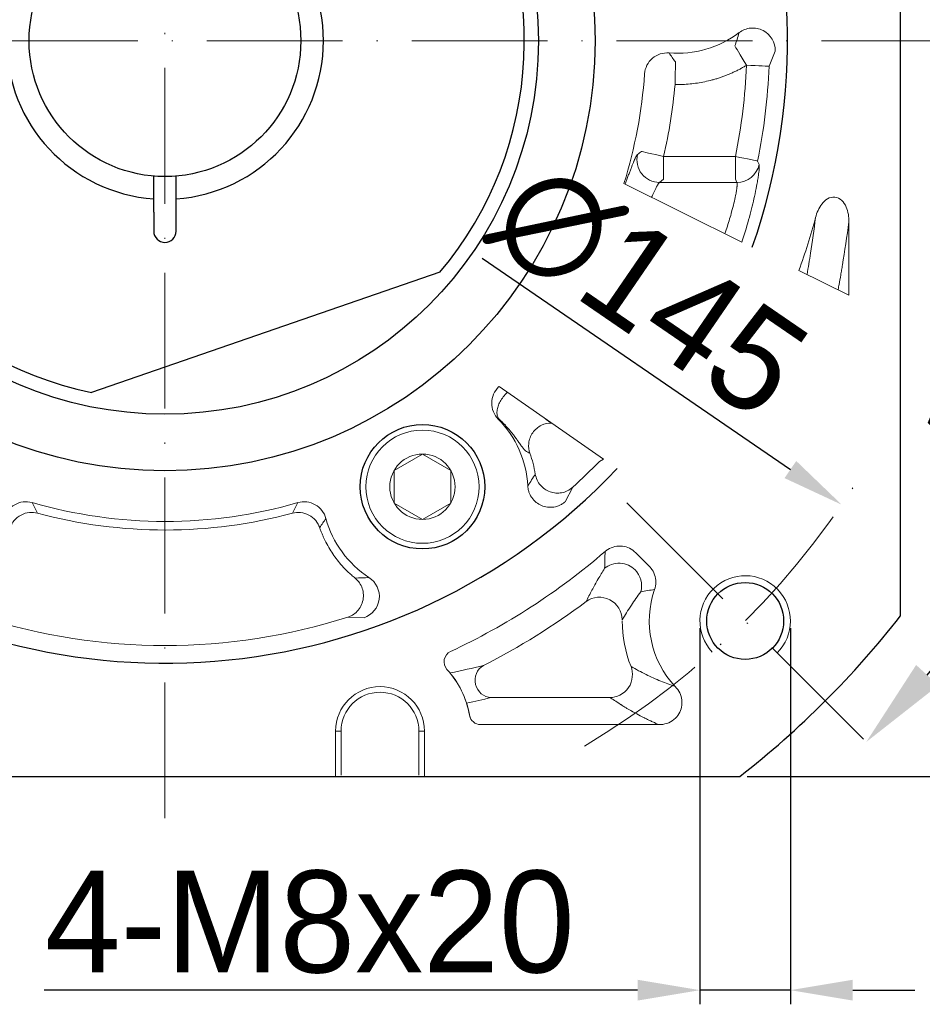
# Model space of a CAD drawing. Header units: millimetres. Extents: x 3238 to 4294, y 1113 to 1860.
# Tile 3 of 17: x 3394 to 3474, y 1527 to 1614. Entities that reach past the tile are written whole.
import ezdxf

# ---------------------------------------------------------------- set-up
doc = ezdxf.new("R2010")
doc.units = ezdxf.units.MM
doc.header["$PDSIZE"] = -5
doc.linetypes.add('ACAD_ISO10W100', pattern=[18, 12, -3, 0, -3])
doc.layers.get('0').update_dxf_attribs({"lineweight": 18})
doc.layers.get('Defpoints').update_dxf_attribs({"lineweight": 18})
for name, color, linetype, lineweight in [('中心线层', 7, 'ACAD_ISO10W100', 0), ('标注线', 7, 'Continuous', 20), ('粗实线', 7, 'Continuous', 50), ('细实线', 7, 'Continuous', 18)]:
    doc.layers.add(name, color=color, linetype=linetype, lineweight=lineweight)
doc.styles.add('仿宋0.8', font='仿宋_GB2312.ttf', dxfattribs={"width": 0.8})
doc.styles.add('工程字', font='txt')
doc.dimstyles.new('ISO-25', dxfattribs={"dimtxt": 12, "dimasz": 8, "dimexe": 1.25, "dimexo": 0.625, "dimtad": 1, "dimtxsty": '仿宋0.8', "dimcen": 2.5, "dimdle": 16, "dimclrd": 1, "dimclre": 1, "dimclrt": 1, "dimadec": 0, "dimazin": 0, "dimtfac": 1, "dimtmove": 0, "dimatfit": 3, "dimfxl": 1, "dimarcsym": 0})

# ---------------------------------------------------------------- blocks, each defined once
blk = doc.blocks.new('*D112')
at = {"layer": 'Defpoints', "color": 0}
for p in [(3470.792, 1675.789), (3445.336, 1650.334), (3491.673, 1634.538), (3336.799, 1611.796), (3476.799, 1611.796)]:
    blk.add_point(p, dxfattribs=at)
at = {"layer": '标注线', "color": 1, "lineweight": -2}
blk.add_line((3477.424, 1611.796), (3495.917, 1611.796), dxfattribs=at)
blk.add_arc((3406.799, 1611.796), 87.868, 5.21835, 39.78165, dxfattribs=at)
at = {"layer": '标注线', "color": 1}
for points in [[(3475.309, 1668.919), (3473.34, 1667.121), (3468.931, 1673.928)], [(3492.971, 1619.727), (3495.635, 1619.849), (3494.667, 1611.796)]]:
    blk.add_solid(points, dxfattribs=at)
at = {"layer": '标注线', "color": 1, "insert": (3494.162, 1647.983), "char_height": 12, "attachment_point": 5, "rotation": 292.5, "style": '仿宋0.8'}
blk.add_mtext('45%%d', dxfattribs=at)
blk = doc.blocks.new('*D113')
at = {"layer": 'Defpoints', "color": 0}
for p in [(3336.799, 1611.796), (3476.799, 1611.796), (3445.336, 1573.259), (3482.686, 1567.983), (3470.792, 1547.803)]:
    blk.add_point(p, dxfattribs=at)
at = {"layer": '标注线', "color": 1, "lineweight": -2}
blk.add_line((3477.424, 1611.796), (3495.676, 1611.796), dxfattribs=at)
blk.add_arc((3406.799, 1611.796), 87.627, 320.2327, 354.7673, dxfattribs=at)
at = {"layer": '标注线', "color": 1}
for points in [[(3495.393, 1603.744), (3492.729, 1603.865), (3494.426, 1611.796)], [(3473.169, 1556.643), (3475.138, 1554.845), (3468.761, 1549.835)]]:
    blk.add_solid(points, dxfattribs=at)
at = {"layer": '标注线', "color": 1, "insert": (3481.572, 1580.824), "char_height": 12, "attachment_point": 5, "rotation": 67.5, "style": '仿宋0.8'}
blk.add_mtext('45%%d', dxfattribs=at)
blk = doc.blocks.new('*D114')
at = {"layer": 'Defpoints', "color": 0}
for p in [(3454.064, 1560.531), (3462.064, 1560.531), (3454.064, 1527.907)]:
    blk.add_point(p, dxfattribs=at)
at = {"layer": '标注线', "color": 1, "lineweight": -2}
for p, q in [((3454.064, 1559.906), (3454.064, 1526.657)), ((3462.064, 1559.906), (3462.064, 1526.657)), ((3448.564, 1527.907), (3396.12, 1527.907)), ((3462.064, 1527.907), (3454.064, 1527.907)), ((3467.564, 1527.907), (3473.064, 1527.907))]:
    blk.add_line(p, q, dxfattribs=at)
at = {"layer": '标注线', "color": 1}
for points in [[(3448.564, 1526.99), (3448.564, 1528.824), (3454.064, 1527.907)], [(3467.564, 1528.824), (3467.564, 1526.99), (3462.064, 1527.907)]]:
    blk.add_solid(points, dxfattribs=at)
at = {"layer": '标注线', "color": 1, "insert": (3419.592, 1533.907), "char_height": 8.5, "attachment_point": 5, "style": '工程字'}
blk.add_mtext('{\\H1.058824x;4-M8x20}', dxfattribs=at)
blk = doc.blocks.new('*D115')
at = {"layer": 'Defpoints', "color": 0}
for p in [(3347.002, 1652.792), (3466.596, 1570.801)]:
    blk.add_point(p, dxfattribs=at)
at = {"layer": '标注线', "color": 1, "lineweight": -2}
blk.add_line((3434.812, 1592.591), (3462.059, 1573.911), dxfattribs=at)
at = {"layer": '标注线', "color": 1}
blk.add_solid([(3461.541, 1573.155), (3462.578, 1574.667), (3466.596, 1570.801)], dxfattribs=at)
at = {"layer": '标注线', "color": 1, "insert": (3449.56, 1589.755), "char_height": 8.5, "attachment_point": 5, "rotation": 325.56629, "style": '工程字'}
blk.add_mtext('{\\H1.058824x;∅145}', dxfattribs=at)
blk = doc.blocks.new('*D116')
at = {"layer": 'Defpoints', "color": 0}
for p in [(3457.605, 1676.796), (3511.193, 1676.796), (3457.605, 1546.796)]:
    blk.add_point(p, dxfattribs=at)
at = {"layer": '标注线', "color": 1, "lineweight": -2}
for p, q in [((3458.23, 1676.796), (3512.443, 1676.796)), ((3511.193, 1554.796), (3511.193, 1668.796)), ((3458.23, 1546.796), (3512.443, 1546.796))]:
    blk.add_line(p, q, dxfattribs=at)
at = {"layer": '标注线', "color": 1}
for points in [[(3512.526, 1668.796), (3509.86, 1668.796), (3511.193, 1676.796)], [(3509.86, 1554.796), (3512.526, 1554.796), (3511.193, 1546.796)]]:
    blk.add_solid(points, dxfattribs=at)
at = {"layer": '标注线', "color": 1, "insert": (3504.5, 1611.796), "char_height": 12, "attachment_point": 5, "rotation": 90, "style": '仿宋0.8'}
blk.add_mtext('130', dxfattribs=at)

msp = doc.modelspace()

# ---------------------------------------------------------------- linework, layer by layer
at = {"color": 7, "linetype": 'Continuous', "lineweight": 15}
for p, q in [((3460.1821, 1609.5482), (3460.7282, 1610.8846)), ((3450.8618, 1599.573), (3450.8618, 1601.5702)), ((3450.8618, 1601.5702), (3457.2037, 1601.5702)), ((3457.2037, 1599.573), (3457.2037, 1601.5702)), ((3459.2988, 1600.872), (3459.1626, 1601.1728)), ((3450.8618, 1599.573), (3450.4941, 1599.2819)), ((3450.4941, 1599.2819), (3457.3419, 1599.2819)), ((3457.2037, 1599.573), (3457.3419, 1599.2819)), ((3436.3539, 1581.2069), (3436.2805, 1581.2094)), ((3436.2527, 1578.3638), (3436.3209, 1578.37)), ((3440.9252, 1578.0196), (3440.9742, 1578.0196)), ((3445.1868, 1574.6321), (3445.5524, 1574.8318)), ((3442.1625, 1571.0703), (3442.8352, 1572.3476)), ((3422.9446, 1560.8638), (3424.3872, 1560.8077)), ((3421.8681, 1550.7963), (3421.8681, 1546.8092)), ((3422.3613, 1550.7963), (3421.8681, 1550.7963)), ((3422.3613, 1550.7963), (3422.3613, 1546.901)), ((3429.7301, 1550.7963), (3429.2369, 1550.7963)), ((3429.2369, 1546.901), (3429.2369, 1550.7963)), ((3429.7301, 1546.8092), (3429.7301, 1550.7963))]:
    msp.add_line(p, q, dxfattribs=at)
for p, q in [((3467.2257, 1589.3134), (3467.2257, 1595.7886)), ((3448.3931, 1566.5629), (3449.5856, 1565.3704)), ((3435.6125, 1553.7612), (3446.1276, 1553.7612)), ((3450.4395, 1551.3697), (3434.6923, 1551.3697))]:
    msp.add_line(p, q)
at = {"color": 7, "linetype": 'Continuous', "lineweight": 15, "flags": 128}
for points in [[(3458.185, 1609.6323), (3457.9897, 1609.9551), (3457.8013, 1610.2663), (3457.6267, 1610.5548), (3457.4722, 1610.8101), (3457.3433, 1611.0231), (3457.2446, 1611.1861), (3457.1797, 1611.2934), (3457.1509, 1611.341)], [(3451.9062, 1609.9304), (3451.9051, 1609.8748), (3451.9027, 1609.7495), (3451.8991, 1609.5589), (3451.8943, 1609.31), (3451.8886, 1609.0116), (3451.8821, 1608.6745), (3451.8751, 1608.3108), (3451.8679, 1607.9335)], [(3458.185, 1609.6323), (3458.5663, 1609.6162), (3458.9336, 1609.6008), (3459.2734, 1609.5865), (3459.5731, 1609.5738), (3459.8219, 1609.5634), (3460.0105, 1609.5554), (3460.1321, 1609.5503), (3460.1821, 1609.5482)], [(3448.916, 1602.0207), (3448.9701, 1602.0081), (3449.0923, 1601.9798), (3449.2779, 1601.9369), (3449.5205, 1601.8807), (3449.8113, 1601.8134), (3450.1397, 1601.7374), (3450.4941, 1601.6553), (3450.8618, 1601.5702)], [(3459.1626, 1601.1728), (3459.1136, 1601.1828), (3458.9943, 1601.207), (3458.8093, 1601.2445), (3458.5653, 1601.294), (3458.2713, 1601.3537), (3457.938, 1601.4213), (3457.5777, 1601.4944), (3457.2037, 1601.5702)]]:
    msp.add_lwpolyline(points, dxfattribs=at)
at = {"color": 7, "linetype": 'Continuous', "lineweight": 15}
for centre, radius, start, end in [((3406.7991, 1611.7963), 53.4303, 348.531535, 357.588538), ((3450.5028, 1601.286), 2.0041, 166.752593, 269.750984), ((3457.3396, 1601.2839), 2.002, 270.066391, 348.125367), ((3406.7991, 1611.7963), 53.4303, 312.411462, 315.927722), ((3406.7991, 1611.7963), 53.4303, 252.411462, 287.588538), ((3425.7991, 1550.826), 8.0261, 9.847428, 42.500056), ((3425.7991, 1550.826), 8.0261, 8.570149, 38.126206), ((3425.7991, 1550.7963), 3.931, 0.000061, 180), ((3425.7991, 1550.7963), 3.4378, 0.00007, 180)]:
    msp.add_arc(centre, radius, start, end, dxfattribs=at)
for centre, radius, start, end in [((3406.7991, 1611.7963), 59.5734, 340.089795, 344.803456), ((3406.7991, 1611.7963), 59.5734, 295.057765, 310.746969), ((3458.0643, 1560.531), 8.4734, 160.865406, 223.2348), ((3406.7991, 1611.7963), 61.9649, 297.003596, 306.90813), ((3458.0643, 1560.531), 10.8649, 180, 201.812672)]:
    msp.add_arc(centre, radius, start, end)
at = {"lineweight": 15}
for centre, start, end in [((3432.4539, 1556.924), 115.057765, 222.500056), ((3434.6923, 1552.3697), 189.847428, 270)]:
    msp.add_arc(centre, 1, start, end, dxfattribs=at)
at = {"extrusion": (0, 0, -1)}
for centre, major_axis, ratio, start_param, end_param in [((3446.9224, 1563.6529), (-0.5066, 1.9348), 0.9949025, 1.043729, 2.0978636), ((3445.2076, 1560.6561), (-1.7848, 0.9025), 0.9810146, 0.466104, 2.6754886), ((3435.6125, 1555.2555), (0.3502, -1.4585), 0.9364146, 0.2510083, 2.8905843)]:
    msp.add_ellipse(centre, major_axis=major_axis, ratio=ratio, start_param=start_param, end_param=end_param, dxfattribs=at)
at = {"color": 7, "linetype": 'Continuous', "lineweight": 15}
for points in [[(3457.5269, 1612.5163), (3455.7646, 1611.1836), (3453.5385, 1610.5348), (3451.3362, 1610.7241)], [(3457.1509, 1611.341), (3457.2841, 1611.7189), (3457.4102, 1612.1093), (3457.5269, 1612.5163)], [(3447.3571, 1599.195), (3448.3324, 1602.3382), (3448.9442, 1605.5904), (3449.1727, 1608.8728)], [(3448.552, 1601.7453), (3448.6738, 1601.837), (3448.7951, 1601.9288), (3448.916, 1602.0207)], [(3436.3277, 1581.255), (3436.312, 1581.2398), (3436.2963, 1581.2246), (3436.2805, 1581.2094)], [(3436.3539, 1581.2069), (3436.3612, 1581.2118), (3436.3685, 1581.2166), (3436.3758, 1581.2214)], [(3436.2527, 1578.3638), (3437.8107, 1576.7988), (3438.743, 1574.6783), (3438.8548, 1572.4737)], [(3439.0468, 1575.3436), (3438.9165, 1575.4185), (3438.7843, 1575.4929), (3438.65, 1575.5665)], [(3439.5134, 1573.5173), (3439.4163, 1574.1436), (3439.2611, 1574.7505), (3439.0468, 1575.3436)], [(3438.8548, 1572.4737), (3439.0915, 1572.8247), (3439.3095, 1573.1723), (3439.5134, 1573.5173)], [(3395.0561, 1570.9861), (3395.2234, 1570.6735), (3395.383, 1570.3653), (3395.5367, 1570.0605)], [(3418.062, 1570.0596), (3418.2156, 1570.3643), (3418.3753, 1570.6725), (3418.5426, 1570.9851)], [(3424.8256, 1564.374), (3422.9727, 1565.5728), (3421.5983, 1567.4432), (3421.0226, 1569.5841)], [(3423.5926, 1564.3254), (3423.9933, 1564.3294), (3424.4033, 1564.3445), (3424.8256, 1564.374)]]:
    msp.add_open_spline(points, degree=3, dxfattribs=at)
for points, knots in [([(3460.7282, 1610.8846), (3460.7414, 1611.6388), (3460.3026, 1612.3716), (3459.3103, 1612.878), (3458.9258, 1612.9517), (3458.1864, 1612.8833), (3457.8244, 1612.7423), (3457.5269, 1612.5163)], [0, 0, 0, 0, 0.5, 0.5, 0.75, 0.75, 1, 1, 1, 1]), ([(3451.3362, 1610.7241), (3450.8091, 1610.7701), (3450.266, 1610.596), (3449.4655, 1609.9115), (3449.2087, 1609.401), (3449.1727, 1608.8728)], [0, 0, 0, 0, 0.5, 0.5, 1, 1, 1, 1]), ([(3451.3362, 1610.7241), (3451.4285, 1610.5921), (3451.6171, 1610.3225), (3451.8085, 1610.0629), (3451.9062, 1609.9304)], [0, 0, 0, 0, 0.4896643, 1, 1, 1, 1]), ([(3458.185, 1609.6323), (3458.0897, 1609.5756), (3457.8993, 1609.4625), (3457.6082, 1609.3032), (3457.3137, 1609.1519), (3457.0153, 1609.0093), (3456.7131, 1608.8753), (3456.4072, 1608.7499), (3456.0975, 1608.633), (3455.784, 1608.5247), (3455.4668, 1608.425), (3455.0397, 1608.3038), (3454.5009, 1608.1748), (3453.8483, 1608.0567), (3453.1917, 1607.9767), (3452.5309, 1607.9315), (3452.0892, 1607.9328), (3451.8679, 1607.9335)], [0, 0, 0, 0, 0.0501857, 0.1002275, 0.150165, 0.200038, 0.2498866, 0.2997506, 0.3496702, 0.3996852, 0.4498352, 0.5001596, 0.6005918, 0.7004725, 0.8001204, 0.8998562, 1, 1, 1, 1]), ([(3457.2037, 1601.5702), (3457.4471, 1602.9042), (3457.9338, 1605.5721), (3458.1013, 1608.2789), (3458.185, 1609.6323)], [0, 0, 0, 0, 0.5, 1, 1, 1, 1]), ([(3451.8679, 1607.9335), (3451.7566, 1606.8645), (3451.5339, 1604.7256), (3451.0859, 1602.6223), (3450.8618, 1601.5702)], [0, 0, 0, 0, 0.4998067, 1, 1, 1, 1]), ([(3448.552, 1601.7453), (3448.544, 1601.7384), (3448.528, 1601.7248), (3448.5013, 1601.6918), (3448.4727, 1601.6498), (3448.442, 1601.5982), (3448.409, 1601.5372), (3448.3739, 1601.467), (3448.3365, 1601.3878), (3448.2968, 1601.2996), (3448.2548, 1601.2027), (3448.2104, 1601.0972), (3448.1636, 1600.9831), (3448.1143, 1600.8608), (3448.0626, 1600.7302), (3448.0083, 1600.5917), (3447.9515, 1600.4452), (3447.8921, 1600.291), (3447.8124, 1600.0833), (3447.709, 1599.8128), (3447.5832, 1599.4838), (3447.4956, 1599.2557), (3447.4537, 1599.147)], [0, 0, 0, 0, 0.03423776, 0.06836532, 0.10239098, 0.1363224, 0.17016659, 0.20393, 0.23761852, 0.27123756, 0.30479203, 0.33828644, 0.37172493, 0.4051113, 0.43844906, 0.47174149, 0.50499168, 0.53820256, 0.57137698, 0.63279045, 0.69410659, 0.74719213, 0.74719213, 0.74719213, 0.74719213]), ([(3457.7723, 1594.015), (3457.7831, 1594.0477), (3458.0364, 1594.8184), (3458.47, 1596.271), (3458.8567, 1597.8647), (3459.0626, 1598.8764), (3459.1677, 1599.4684), (3459.2499, 1599.9923), (3459.2951, 1600.3655), (3459.3133, 1600.6138), (3459.3163, 1600.7406), (3459.3119, 1600.8288), (3459.3031, 1600.8578), (3459.2988, 1600.872)], [0.68461315, 0.68461315, 0.68461315, 0.68461315, 0.68736067, 0.74954403, 0.81185597, 0.85006507, 0.87438562, 0.89729148, 0.93702623, 0.95389976, 0.97002538, 0.98539385, 1, 1, 1, 1]), ([(3450.4941, 1599.2819), (3450.4853, 1599.2753), (3450.4678, 1599.262), (3450.4381, 1599.2291), (3450.4059, 1599.1871), (3450.3709, 1599.1353), (3450.3333, 1599.0741), (3450.2931, 1599.0038), (3450.2502, 1598.9245), (3450.2046, 1598.8367), (3450.1563, 1598.7404), (3450.1054, 1598.636), (3450.0517, 1598.5237), (3449.9955, 1598.4038), (3449.9365, 1598.2764), (3449.8722, 1598.136), (3449.8263, 1598.0346), (3449.8013, 1597.9794)], [0, 0, 0, 0, 0.03629112, 0.07252208, 0.10868869, 0.144785, 0.18080355, 0.21673551, 0.25257088, 0.28829867, 0.32390706, 0.3593836, 0.39471536, 0.42988911, 0.46489152, 0.49970928, 0.53891208, 0.53891208, 0.53891208, 0.53891208]), ([(3457.3419, 1599.2819), (3457.3448, 1599.2753), (3457.3507, 1599.2621), (3457.3563, 1599.2296), (3457.3597, 1599.1879), (3457.3604, 1599.1362), (3457.3585, 1599.0749), (3457.354, 1599.0039), (3457.3467, 1598.9236), (3457.3367, 1598.8339), (3457.3239, 1598.735), (3457.3082, 1598.627), (3457.2776, 1598.4348), (3457.1793, 1597.8982), (3456.944, 1596.8887), (3456.577, 1595.6605), (3456.3462, 1594.983), (3456.2679, 1594.7632)], [0, 0, 0, 0, 0.00914061, 0.01829122, 0.02744982, 0.03661423, 0.04578213, 0.05495107, 0.06411856, 0.07328208, 0.08243914, 0.0915873, 0.10072426, 0.12751331, 0.20070737, 0.2516416, 0.27535653, 0.27535653, 0.27535653, 0.27535653]), ([(3436.2805, 1581.2094), (3435.8996, 1580.8424), (3435.6738, 1580.3179), (3435.6639, 1579.2655), (3435.8792, 1578.7379), (3436.2527, 1578.3638)], [0, 0, 0, 0, 0.5, 0.5, 1, 1, 1, 1]), ([(3437.0675, 1580.7398), (3437.0274, 1580.7026), (3436.8628, 1580.5419), (3436.6043, 1580.2369), (3436.3472, 1579.8133), (3436.1792, 1579.3857), (3436.1151, 1578.9832), (3436.1541, 1578.6233), (3436.2658, 1578.4536), (3436.3209, 1578.37)], [0.21015772, 0.21015772, 0.21015772, 0.21015772, 0.25004461, 0.37706468, 0.4999394, 0.62276182, 0.75013271, 0.87694208, 1, 1, 1, 1]), ([(3436.3209, 1578.37), (3436.3732, 1578.321), (3436.4762, 1578.2245), (3436.6191, 1578.0834), (3436.7517, 1577.9481), (3436.8738, 1577.8189), (3436.9865, 1577.6959), (3437.0903, 1577.5791), (3437.1859, 1577.4687), (3437.2738, 1577.3645), (3437.3545, 1577.2666), (3437.4286, 1577.1749), (3437.4966, 1577.0893), (3437.5587, 1577.0096), (3437.6155, 1576.9357), (3437.6672, 1576.8675), (3437.7143, 1576.8046), (3437.7569, 1576.7471), (3437.7954, 1576.6947), (3437.8301, 1576.6471), (3437.8611, 1576.6043), (3437.8887, 1576.566), (3437.913, 1576.5321), (3437.9342, 1576.5024), (3437.9524, 1576.4768), (3437.9679, 1576.4551), (3437.9805, 1576.4372), (3437.9906, 1576.4231), (3437.998, 1576.4125), (3438.0029, 1576.4056), (3438.0913, 1576.2806), (3438.2451, 1576.0608), (3438.3841, 1575.865), (3438.4836, 1575.7335), (3438.5522, 1575.6502), (3438.6106, 1575.5917), (3438.639, 1575.5736), (3438.65, 1575.5665)], [0, 0, 0, 0, 0.0319756, 0.063019, 0.0931204, 0.1222666, 0.1504423, 0.177631, 0.2038157, 0.2289793, 0.2531048, 0.2761761, 0.2981779, 0.3190956, 0.3389157, 0.3576256, 0.3752139, 0.3916701, 0.4069846, 0.4211488, 0.4341548, 0.4459958, 0.4566655, 0.4661586, 0.4744703, 0.4815965, 0.487534, 0.4922805, 0.4958333, 0.4981903, 0.4993501, 0.6233167, 0.7491019, 0.7908398, 0.8743442, 0.9513375, 1, 1, 1, 1]), ([(3440.347, 1578.4563), (3440.3502, 1578.4526), (3440.3837, 1578.4146), (3440.4414, 1578.3533), (3440.4819, 1578.325), (3440.5024, 1578.3107)], [0.8415824, 0.8415824, 0.8415824, 0.8415824, 0.84949838, 0.92378569, 1, 1, 1, 1]), ([(3440.5024, 1578.3107), (3440.5731, 1578.2627), (3440.7161, 1578.1656), (3440.855, 1578.0686), (3440.9252, 1578.0196)], [0, 0, 0, 0, 0.4949311, 1, 1, 1, 1]), ([(3440.9252, 1578.0196), (3440.6535, 1578.0185), (3440.3497, 1577.9596), (3439.9132, 1577.7471), (3439.7717, 1577.656), (3439.5121, 1577.4365), (3439.3943, 1577.3081), (3439.1956, 1577.0252), (3439.1149, 1576.8707), (3438.9967, 1576.552), (3438.9592, 1576.3879), (3438.9076, 1575.9052), (3438.9554, 1575.5995), (3439.0468, 1575.3436)], [0, 0, 0, 0, 0.25, 0.25, 0.375, 0.375, 0.5, 0.5, 0.625, 0.625, 0.75, 0.75, 1, 1, 1, 1]), ([(3442.8352, 1572.3476), (3442.6796, 1572.2288), (3442.3824, 1572.0017), (3441.8576, 1571.8423), (3441.3325, 1571.814), (3440.8165, 1571.9231), (3440.3433, 1572.1648), (3439.9511, 1572.5201), (3439.6464, 1572.9746), (3439.5587, 1573.3326), (3439.5134, 1573.5173)], [0, 0, 0, 0, 0.1361956, 0.2602918, 0.3769101, 0.5010637, 0.6241795, 0.7435838, 0.8677602, 1, 1, 1, 1]), ([(3438.8548, 1572.4737), (3438.8582, 1572.4245), (3438.865, 1572.3272), (3438.8882, 1572.1848), (3438.9196, 1572.0487), (3438.9588, 1571.9206), (3439.0038, 1571.8015), (3439.0529, 1571.6926), (3439.1042, 1571.5942), (3439.1559, 1571.5067), (3439.2952, 1571.2953), (3439.5737, 1570.9951), (3440.0539, 1570.7078), (3440.5968, 1570.5616), (3441.0627, 1570.5703), (3441.4317, 1570.6559), (3441.6963, 1570.7582), (3441.9471, 1570.8968), (3442.0924, 1571.0138), (3442.1625, 1571.0703)], [0, 0, 0, 0, 0.0331216, 0.0654734, 0.0967965, 0.1268407, 0.1553703, 0.1821691, 0.2070432, 0.229823, 0.2503638, 0.3769801, 0.5004007, 0.6211244, 0.749749, 0.808503, 0.8748057, 0.9396706, 1, 1, 1, 1]), ([(3395.0561, 1570.9861), (3394.5472, 1571.133), (3393.9792, 1571.0663), (3393.0619, 1570.5476), (3392.7125, 1570.0963), (3392.5758, 1569.5849)], [0, 0, 0, 0, 0.5, 0.5, 1, 1, 1, 1]), ([(3418.5426, 1570.9851), (3414.694, 1569.88), (3410.7827, 1569.3287), (3402.8339, 1569.3273), (3398.8261, 1569.9032), (3395.0561, 1570.9861)], [0, 0, 0, 0, 0.5, 0.5, 1, 1, 1, 1]), ([(3421.0226, 1569.5841), (3420.8858, 1570.0957), (3420.5355, 1570.5476), (3419.6179, 1571.0656), (3419.0511, 1571.1319), (3418.5426, 1570.9851)], [0, 0, 0, 0, 0.5, 0.5, 1, 1, 1, 1]), ([(3395.5367, 1570.0605), (3395.3172, 1570.1191), (3395.0714, 1570.1433), (3394.5681, 1570.0924), (3394.3117, 1570.0164), (3393.8476, 1569.7694), (3393.6414, 1569.599), (3393.3181, 1569.2099), (3393.2011, 1568.9925), (3393.1271, 1568.7776)], [0, 0, 0, 0, 0.25, 0.25, 0.5, 0.5, 0.75, 0.75, 1, 1, 1, 1]), ([(3395.5367, 1570.0605), (3399.21, 1569.0708), (3403.055, 1568.5617), (3410.6253, 1568.5686), (3414.3686, 1569.0648), (3418.062, 1570.0596)], [0, 0, 0, 0, 0.5, 0.5, 1, 1, 1, 1]), ([(3420.4714, 1568.7769), (3420.3974, 1568.9917), (3420.2803, 1569.209), (3419.9571, 1569.5981), (3419.7509, 1569.7684), (3419.2869, 1570.0154), (3419.0305, 1570.0914), (3418.5272, 1570.1423), (3418.2815, 1570.1181), (3418.062, 1570.0596)], [0, 0, 0, 0, 0.25, 0.25, 0.5, 0.5, 0.75, 0.75, 1, 1, 1, 1]), ([(3421.0226, 1569.5841), (3420.9301, 1569.4521), (3420.7411, 1569.1827), (3420.5625, 1568.914), (3420.4714, 1568.7769)], [0, 0, 0, 0, 0.4896633, 1, 1, 1, 1]), ([(3420.4714, 1568.7769), (3420.5054, 1568.6803), (3420.5716, 1568.4922), (3420.6792, 1568.2213), (3420.7879, 1567.9677), (3420.8972, 1567.7314), (3421.0791, 1567.3628), (3421.3415, 1566.8906), (3421.7153, 1566.3169), (3422.1214, 1565.7786), (3422.5324, 1565.3066), (3422.9209, 1564.9129), (3423.259, 1564.6006), (3423.4851, 1564.414), (3423.5926, 1564.3254)], [0, 0, 0, 0, 0.0557211, 0.1086221, 0.158705, 0.2059628, 0.2503803, 0.3825466, 0.4998706, 0.6230256, 0.7494405, 0.8404263, 0.9241113, 1, 1, 1, 1]), ([(3424.3872, 1560.8077), (3425.101, 1561.0535), (3425.6397, 1561.7166), (3425.8205, 1563.1925), (3425.4604, 1563.9653), (3424.8256, 1564.374)], [0, 0, 0, 0, 0.5, 0.5, 1, 1, 1, 1]), ([(3422.9446, 1560.8638), (3423.0839, 1560.9084), (3423.2277, 1560.9715), (3423.5105, 1561.143), (3423.6493, 1561.2515), (3423.9017, 1561.5151), (3424.015, 1561.6702), (3424.1949, 1562.0154), (3424.2612, 1562.2053), (3424.3344, 1562.5966), (3424.3413, 1562.7977), (3424.2985, 1563.1848), (3424.249, 1563.3705), (3424.1091, 1563.7079), (3424.019, 1563.8596), (3423.8174, 1564.1221), (3423.7062, 1564.2332), (3423.5926, 1564.3254)], [0, 0, 0, 0, 0.125, 0.125, 0.25, 0.25, 0.375, 0.375, 0.5, 0.5, 0.625, 0.625, 0.75, 0.75, 0.875, 0.875, 1, 1, 1, 1])]:
    msp.add_open_spline(points, degree=3, knots=knots, dxfattribs=at)
for points, knots in [([(3464.2896, 1596.1803), (3464.3924, 1596.6096), (3464.5634, 1597.0149), (3465.1113, 1597.7224), (3465.5253, 1598.039), (3466.4662, 1597.9368), (3466.8094, 1597.5236), (3467.1734, 1596.6921), (3467.2391, 1596.2368), (3467.2257, 1595.7886)], [0, 0, 0, 0, 0.25, 0.25, 0.5, 0.5, 0.75, 0.75, 1, 1, 1, 1]), ([(3463.5311, 1591.1509), (3463.6352, 1591.7528), (3463.8931, 1593.3183), (3464.1407, 1595.1066), (3464.2894, 1596.1803)], [0.6549353, 0.6549353, 0.6549353, 0.6549353, 0.79284234, 1, 1, 1, 1]), ([(3467.2257, 1595.7886), (3467.0533, 1594.4965), (3466.8413, 1593.0722), (3466.6057, 1591.6617), (3466.5763, 1591.4883), (3466.5698, 1591.4498), (3466.5671, 1591.4336), (3466.5582, 1591.3816), (3466.5405, 1591.2777), (3466.4748, 1590.8958), (3466.4008, 1590.4765), (3466.3309, 1590.0897), (3466.3116, 1589.984), (3466.2987, 1589.9135), (3466.2929, 1589.8816), (3466.283, 1589.8279), (3466.2792, 1589.807), (3466.2753, 1589.7861)], [0, 0, 0, 0, 0.25, 0.28125, 0.28515625, 0.28515625, 0.2890625, 0.2890625, 0.296875, 0.3125, 0.375, 0.390625, 0.3984375, 0.3984375, 0.40625, 0.40625, 0.41123286, 0.41123286, 0.41123286, 0.41123286]), ([(3448.3931, 1566.5629), (3448.2369, 1566.7207), (3448.0516, 1566.8543), (3447.6521, 1567.0498), (3447.4325, 1567.1144), (3446.9927, 1567.1652), (3446.7666, 1567.153), (3446.3379, 1567.0562), (3446.1294, 1566.9705), (3445.8518, 1566.7983), (3445.7649, 1566.734), (3445.6838, 1566.6635)], [0, 0, 0, 0, 0.2244538, 0.2244538, 0.4490865, 0.4490865, 0.6712553, 0.6712553, 0.8926094, 0.8926094, 1, 1, 1, 1]), ([(3448.3312, 1565.0618), (3448.0133, 1565.3753), (3447.5264, 1565.6137), (3446.4983, 1565.6603), (3445.9918, 1565.4669), (3445.6468, 1565.1835)], [0, 0, 0, 0, 0.5, 0.5, 1, 1, 1, 1]), ([(3450.0591, 1563.3085), (3450.1323, 1563.5173), (3450.1709, 1563.7415), (3450.1716, 1564.1843), (3450.1337, 1564.4089), (3449.9878, 1564.8261), (3449.8782, 1565.0245), (3449.6927, 1565.2577), (3449.6407, 1565.3157), (3449.5856, 1565.3704)], [0, 0, 0, 0, 0.2991436, 0.2991436, 0.5984006, 0.5984006, 0.8963234, 0.8963234, 1, 1, 1, 1]), ([(3445.6468, 1565.1835), (3445.449, 1564.8627), (3445.0216, 1564.1692), (3444.4909, 1563.2051), (3444.1779, 1562.5814), (3444.0111, 1562.2492)], [0, 0, 0, 0, 0.2868894, 0.6201136, 1, 1, 1, 1]), ([(3447.1999, 1560.6367), (3447.4487, 1561.0466), (3447.8994, 1561.7892), (3448.5496, 1562.7051), (3448.8409, 1563.1154)], [0, 0, 0, 0, 0.5520792, 1, 1, 1, 1]), ([(3446.1276, 1553.7612), (3446.673, 1553.7673), (3447.3701, 1554.0639), (3448.1579, 1555.2279), (3448.1743, 1555.9852), (3447.9773, 1556.4939)], [0, 0, 0, 0, 0.5, 0.5, 1, 1, 1, 1]), ([(3451.891, 1554.7269), (3451.4574, 1554.8836), (3450.5174, 1555.2234), (3449.2318, 1555.8121), (3448.4138, 1556.2567), (3447.9773, 1556.4939)], [0, 0, 0, 0, 0.2854704, 0.6187701, 1, 1, 1, 1]), ([(3450.4395, 1551.3697), (3450.6754, 1551.3669), (3450.9155, 1551.4032), (3451.365, 1551.5532), (3451.5808, 1551.6695), (3451.9424, 1551.9604), (3452.0962, 1552.1361), (3452.3212, 1552.5138), (3452.4, 1552.7185), (3452.4827, 1553.1322), (3452.4894, 1553.3463), (3452.4354, 1553.7649), (3452.3725, 1553.9744), (3452.1824, 1554.3722), (3452.0486, 1554.5633), (3451.891, 1554.7268)], [0, 0, 0, 0, 0.151852, 0.151852, 0.3042257, 0.3042257, 0.4488057, 0.4488057, 0.5846145, 0.5846145, 0.7175857, 0.7175857, 0.853995, 0.853995, 1, 1, 1, 1]), ([(3450.4395, 1551.3697), (3450.2858, 1551.4361), (3450.098, 1551.5188), (3449.7748, 1551.6675), (3449.6601, 1551.7212), (3449.479, 1551.8079), (3449.3862, 1551.8528), (3449.2902, 1551.9), (3449.2255, 1551.9319), (3449.1926, 1551.9483), (3448.8979, 1552.0956), (3448.679, 1552.211), (3448.4024, 1552.3603), (3448.3188, 1552.4062), (3448.2056, 1552.4691), (3448.152, 1552.499), (3448.1028, 1552.5268), (3448.079, 1552.5403), (3448.0672, 1552.5469), (3448.0557, 1552.5535), (3448.0481, 1552.5578), (3448.0441, 1552.56), (3447.9275, 1552.6263), (3447.7855, 1552.7084), (3447.5342, 1552.8581), (3447.4441, 1552.9125), (3447.3, 1553.0007), (3447.2258, 1553.0465), (3447.1355, 1553.1028), (3447.0895, 1553.1317), (3447.0695, 1553.1443), (3447.0562, 1553.1527), (3447.0493, 1553.157), (3446.6261, 1553.4242), (3446.3298, 1553.6243), (3446.1276, 1553.7612)], [0, 0, 0, 0, 0.125, 0.125, 0.1875, 0.1875, 0.21875, 0.234375, 0.234375, 0.25, 0.25, 0.375, 0.375, 0.4375, 0.4375, 0.46875, 0.484375, 0.484375, 0.4921875, 0.4960938, 0.4960938, 0.5, 0.5, 0.625, 0.625, 0.6875, 0.6875, 0.71875, 0.734375, 0.7421875, 0.7460937, 0.7460937, 0.75, 0.75, 1, 1, 1, 1])]:
    msp.add_open_spline(points, degree=3, knots=knots)
for points in [[(3445.6838, 1566.6635), (3445.6737, 1566.1733), (3445.6613, 1565.6799), (3445.6468, 1565.1835)], [(3450.0591, 1563.3085), (3449.6498, 1563.2528), (3449.2438, 1563.1878), (3448.8409, 1563.1154)], [(3434.9341, 1556.5869), (3433.9821, 1556.3701), (3433.0301, 1556.1533), (3432.0153, 1555.9388)], [(3433.4471, 1553.2607), (3434.1674, 1553.4207), (3434.8892, 1553.5875), (3435.6125, 1553.7612)]]:
    msp.add_open_spline(points, degree=3)
at = {"layer": '中心线层'}
for p, q in [((3406.7991, 1681.7963), (3406.7991, 1541.7963)), ((3476.7991, 1611.7963), (3336.7991, 1611.7963)), ((3447.6116, 1570.9838), (3468.5171, 1550.0783))]:
    msp.add_line(p, q, dxfattribs=at)
msp.add_arc((3406.7991, 1611.7963), 72.5, 300.73805, 329.26195, dxfattribs=at)
at = {"layer": '标注线'}
for p, q in [((3447.3571, 1599.195), (3457.7723, 1594.015)), ((3462.8117, 1591.5087), (3467.2257, 1589.3134)), ((3436.3277, 1581.255), (3445.5524, 1574.8318))]:
    msp.add_line(p, q, dxfattribs=at)
at = {"layer": '粗实线', "lineweight": 30}
for p, q in [((3471.7991, 1560.9903), (3471.7991, 1662.6023)), ((3355.9931, 1546.7963), (3457.6051, 1546.7963))]:
    msp.add_line(p, q, dxfattribs=at)
at = {"layer": '粗实线', "linetype": 'Continuous', "lineweight": 30}
for p, q in [((3407.7891, 1597.3101), (3407.7891, 1599.8372)), ((3405.8091, 1597.3101), (3405.8091, 1598.5311)), ((3405.8091, 1595.326), (3405.8091, 1594.9663)), ((3407.7891, 1594.9663), (3407.7891, 1595.326)), ((3431.0966, 1591.3587), (3400.3036, 1580.7178))]:
    msp.add_line(p, q, dxfattribs=at)
at = {"layer": '粗实线', "lineweight": 30}
for centre, radius in [((3406.7991, 1611.7963), 38), ((3406.7991, 1611.7963), 33), ((3429.5491, 1572.3921), 5.5), ((3458.0643, 1560.531), 3.4)]:
    msp.add_circle(centre, radius, dxfattribs=at)
at = {"layer": '粗实线', "linetype": 'Continuous', "lineweight": 30}
msp.add_circle((3406.7991, 1611.7963), 12, dxfattribs=at)
at = {"layer": '粗实线', "lineweight": 30}
for radius, start, end in [(55, 340.635704, 316.586158), (31.75, 319.931457, 258.194953), (82.5, 308.01228, 321.98772)]:
    msp.add_arc((3406.7991, 1611.7963), radius, start, end, dxfattribs=at)
at = {"layer": '粗实线', "linetype": 'Continuous', "lineweight": 30}
for centre, radius, start, end in [((3406.7991, 1611.7963), 14, 94.055014, 265.944986), ((3406.7991, 1611.7963), 14, 274.055014, 85.944986), ((3406.7991, 1594.9663), 0.99, 180, 0)]:
    msp.add_arc(centre, radius, start, end, dxfattribs=at)
for points in [[(3405.8091, 1598.5311), (3405.8091, 1598.7338), (3405.8091, 1598.9365), (3405.8091, 1599.8372)], [(3407.7891, 1598.5311), (3407.7891, 1598.7858), (3407.7891, 1599.0406), (3407.7891, 1599.2954)], [(3405.8091, 1596.6486), (3405.8091, 1596.8691), (3405.8091, 1597.0896), (3405.8091, 1597.3101)], [(3407.7891, 1596.6486), (3407.7891, 1596.8691), (3407.7891, 1597.0896), (3407.7891, 1597.3101)]]:
    msp.add_open_spline(points, degree=3, dxfattribs=at)
for points, knots in [([(3405.8091, 1596.6516), (3405.8091, 1596.6456), (3405.8091, 1596.6231), (3405.8091, 1596.5254), (3405.8091, 1596.4519), (3405.8091, 1596.2676), (3405.8091, 1596.1542), (3405.8091, 1595.9037), (3405.8091, 1595.7631), (3405.8091, 1595.523), (3405.8091, 1595.4242), (3405.8091, 1595.326)], [0, 0, 0, 0, 0.2144006, 0.2144006, 0.4287877, 0.4287877, 0.6433887, 0.6433887, 0.8584212, 0.8584212, 1, 1, 1, 1]), ([(3407.7891, 1595.326), (3407.7891, 1595.4743), (3407.7891, 1595.6245), (3407.7891, 1595.9043), (3407.7891, 1596.0376), (3407.7891, 1596.269), (3407.7891, 1596.3703), (3407.7891, 1596.527), (3407.7891, 1596.5847), (3407.7891, 1596.6372), (3407.7891, 1596.6547), (3407.7891, 1596.6479)], [0, 0, 0, 0, 0.2154511, 0.2154511, 0.4309111, 0.4309111, 0.6462228, 0.6462228, 0.8611378, 0.8611378, 1, 1, 1, 1])]:
    msp.add_open_spline(points, degree=3, knots=knots, dxfattribs=at)
at = {"layer": '细实线'}
msp.add_lwpolyline([(3429.5491, 1575.2789), (3427.0491, 1573.8355), (3427.0491, 1570.9488), (3429.5491, 1569.5054), (3432.0491, 1570.9488), (3432.0491, 1573.8355)], close=True, dxfattribs=at)
for radius in [5, 2.8868]:
    msp.add_circle((3429.5491, 1572.3921), radius, dxfattribs=at)
msp.add_arc((3458.0643, 1560.531), 4, 315, 223.419226, dxfattribs=at)

# ---------------------------------------------------------------- dimensions: what is measured, and where the dimension line sits
at = {"layer": '标注线'}
dim = msp.add_linear_dim(base=(3511.1931, 1676.7963), p1=(3457.6051, 1546.7963), p2=(3457.6051, 1676.7963), angle=90, dimstyle='ISO-25', dxfattribs=at)
dim.commit()
dim.dimension.update_dxf_attribs({"geometry": '*D116', "text_midpoint": (3504.4995, 1611.7963)})
for base, line1, line2, picture, middle in [((3491.6729, 1634.5382), ((3336.7991, 1611.7963), (3476.7991, 1611.7963)), ((3445.3364, 1650.3336), (3470.7923, 1675.7895)), '*D112', (3494.1625, 1647.9834)), ((3482.6863, 1567.9828), ((3445.3364, 1573.259), (3470.7923, 1547.8031)), ((3336.7991, 1611.7963), (3476.7991, 1611.7963)), '*D113', (3481.5718, 1580.8244))]:
    dim = msp.add_angular_dim_2l(base=base, line1=line1, line2=line2, dimstyle='ISO-25', dxfattribs=at)
    dim.commit()
    dim.dimension.update_dxf_attribs({"geometry": picture, "text_midpoint": middle})
at = {"layer": '标注线', "color": 0}
dim = msp.add_diameter_dim_2p(p1=(3347.0025, 1652.7916), p2=(3466.5957, 1570.801), text='{\\H1.058824x;<>}', dimstyle='ISO-25', override={"dimtxt": 8.5, "dimasz": 5.5, "dimgap": 1.5, "dimtxsty": '工程字'}, dxfattribs=at)
dim.commit()
dim.dimension.update_dxf_attribs({"geometry": '*D115', "text_midpoint": (3446.1674, 1584.8062), "dimtype": 163})
dim = msp.add_linear_dim(base=(3454.0643, 1527.9069), p1=(3462.0643, 1560.531), p2=(3454.0643, 1560.531), text='{\\H1.058824x;4-M<>x20}', dimstyle='ISO-25', override={"dimtxt": 8.5, "dimasz": 5.5, "dimgap": 1.5, "dimtxsty": '工程字'}, dxfattribs=at)
dim.commit()
dim.dimension.update_dxf_attribs({"geometry": '*D114', "text_midpoint": (3419.5923, 1527.9069), "dimtype": 160})

doc.saveas('drawing.dxf')
